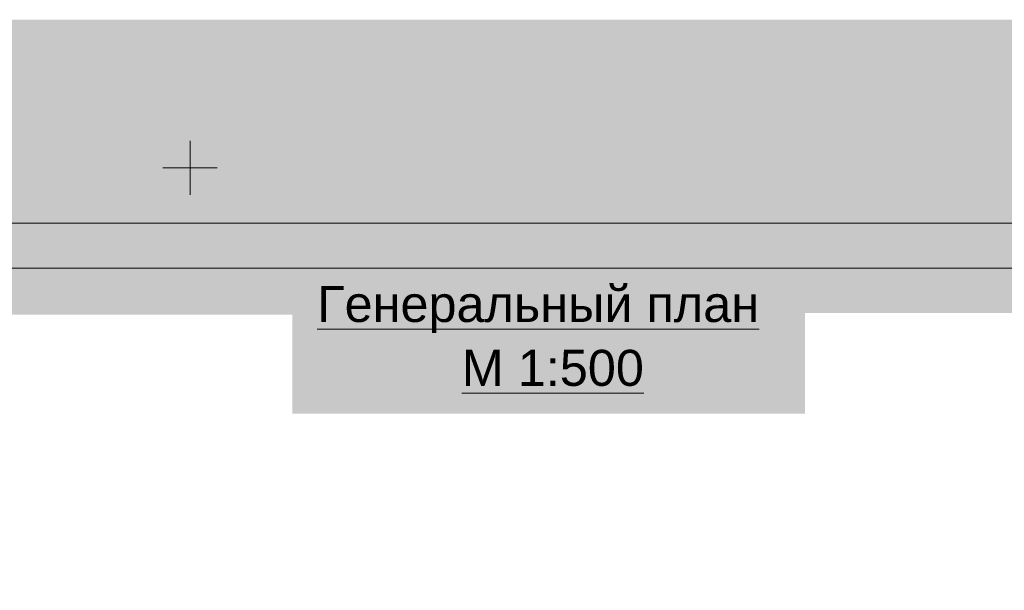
# Model space of a CAD drawing. Header units: millimetres. Extents: x 918404 to 1362154, y 4120617 to 4364104.
# Tile 142 of 256: x 1058839 to 1069751, y 4150115 to 4156443. Entities that reach past the tile are written whole.
import ezdxf

# ---------------------------------------------------------------- set-up
doc = ezdxf.new("R2010")
doc.units = ezdxf.units.MM
doc.header["$MEASUREMENT"] = 0
for name, color, linetype, lineweight in [('(001) Сетка_Ном._пера__132', 132, 'Continuous', 18), ('0_Ном._пера__174', 174, 'Continuous', 18), ('0_Ном._пера__255', 255, 'Continuous', 18), ('0_Ном._пера__7', 7, 'Continuous', 18)]:
    doc.layers.add(name, color=color, linetype=linetype, lineweight=lineweight)
doc.styles.add('СГЕНЕРИР_СТИЛЬ_16', font='arial.ttf')

msp = doc.modelspace()

# ---------------------------------------------------------------- hatches: boundary and pattern name
at = {"layer": '0_Ном._пера__255', "linetype": 'Continuous'}
h = msp.add_hatch(color=256, dxfattribs=at)
h.paths.add_polyline_path([(1046704.3, 4156442.9), (1046704.3, 4123947.1), (1089562.6, 4123947.1), (1089562.6, 4156442.9)])
h.paths.add_polyline_path([(1049745.7, 4149236.9), (1049745.7, 4153171.3), (1061860, 4153171.3), (1061860, 4152074.4), (1067543.2, 4152074.4), (1067543.2, 4153192), (1075981.8, 4153192), (1075981.8, 4131410.6), (1070291.4, 4131410.6), (1070291.4, 4134854.4), (1060475.8, 4134854.4), (1060475.8, 4126774), (1049745.7, 4126774)], flags=0)

# ---------------------------------------------------------------- linework, layer by layer
at = {"layer": '(001) Сетка_Ном._пера__132', "linetype": 'Continuous'}
for p, q in [((1060726.3, 4155100.5), (1060726.3, 4154500.5)), ((1060426.3, 4154800.5), (1061026.3, 4154800.5))]:
    msp.add_line(p, q, dxfattribs=at)
at = {"layer": '0_Ном._пера__174', "linetype": 'Continuous', "flags": 128}
for points in [[(1047395, 4154186.1), (1089395.9, 4154186.1), (1089395.9, 4124906.1), (1047395, 4124906.1)], [(1049395, 4153686.1), (1088895.9, 4153686.1), (1088895.9, 4125406.1), (1049395, 4125406.1)]]:
    msp.add_lwpolyline(points, close=True, dxfattribs=at)

# ---------------------------------------------------------------- texts
at = {"layer": '0_Ном._пера__7', "linetype": 'Continuous', "char_height": 400, "attachment_point": 8, "style": 'СГЕНЕРИР_СТИЛЬ_16'}
for s, insert in [('{\\LГенеральный план }', (1064585, 4152970)), ('{\\LМ 1:500}', (1064747.1, 4152376.4))]:
    msp.add_mtext(s, dxfattribs=dict(at, insert=insert))

doc.saveas('drawing.dxf')
